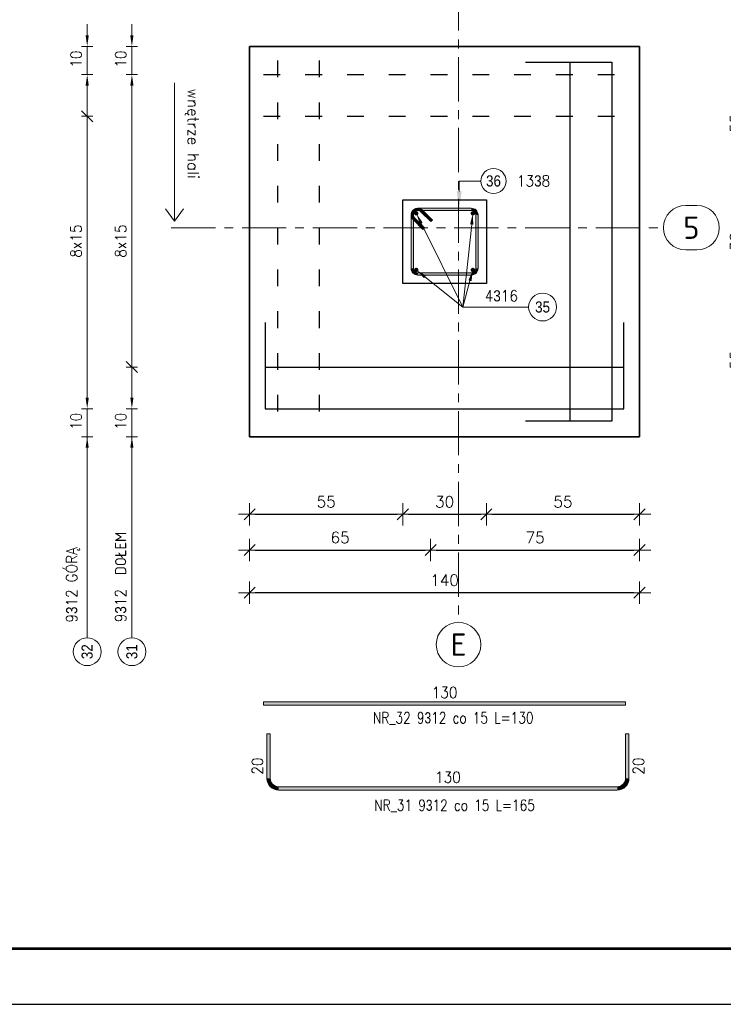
# Model space of a CAD drawing. Extents: x 291018 to 304753, y -113989 to -104075.
# Tile 5 of 12: x 297130 to 299656, y -113989 to -110455. Entities that reach past the tile are written whole.
import ezdxf
from ezdxf.enums import TextEntityAlignment as Align

# ---------------------------------------------------------------- set-up
doc = ezdxf.new("R2010")
doc.units = 0
doc.header["$LTSCALE"] = 5
doc.header["$MEASUREMENT"] = 0
doc.linetypes.add('ACAD_ISO03W100', pattern=[30, 12, -18])
doc.linetypes.add('CENTER', pattern=[50.800000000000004, 31.75, -6.35, 6.35, -6.35])
doc.layers.add('_FORMATKA', color=8, linetype='Continuous', lineweight=15, plot=False)
for name, color, linetype, lineweight in [('_RAMKA', 7, 'Continuous', 35), ('AutoCAD_Structural_Detailing_deskowanie', 2, 'Continuous', 30), ('AutoCAD_Structural_Detailing_kształt pręta', 7, 'Continuous', 13), ('AutoCAD_Structural_Detailing_opis kształtu pręta', 7, 'Continuous', 13), ('AutoCAD_Structural_Detailing_opis rozkładu', 7, 'Continuous', 13), ('AutoCAD_Structural_Detailing_pręt wyrzucony', 7, 'Continuous', 13), ('AutoCAD_Structural_Detailing_pręty punktowe', 7, 'Continuous', 40), ('AutoCAD_Structural_Detailing_rozkład powierzchniowy - pręty - dół', 7, 'Continuous', 30), ('AutoCAD_Structural_Detailing_rozkład powierzchniowy - pręty - góra', 7, 'Continuous', 30), ('AutoCAD_Structural_Detailing_symbole graficzne', 7, 'Continuous', 13), ('PS HATCH', 252, 'Continuous', 9), ('PS_DIM', 4, 'Continuous', 13)]:
    doc.layers.add(name, color=color, linetype=linetype, lineweight=lineweight)
doc.layers.add('AutoCAD_Structural_Detailing_kontur płyty', color=163, linetype='Continuous', plot=False)
doc.styles.add('marta', font='simplex.shx', dxfattribs={"width": 0.8})
doc.styles.add('marta_B', font='isocpeur.ttf')
doc.styles.add('r-gil', font='GIL_____.TTF', dxfattribs={"width": 0.9})
doc.styles.add('r-simplex', font='simplex.shx', dxfattribs={"width": 0.9})
doc.styles.add('styl2M', font='simplex.shx')
doc.styles.add('style1', font='simplex.shx')
doc.dimstyles.new('RBCT DIM 20_M', dxfattribs={"dimtxt": 40, "dimasz": 20, "dimexe": 20, "dimexo": 150, "dimgap": 25, "dimtad": 1, "dimdec": 1, "dimlfac": 0.1, "dimzin": 9, "dimdsep": 46, "dimtxsty": 'styl2M', "dimblk": 'dimznak', "dimcen": 40, "dimse1": 1, "dimse2": 1, "dimclrd": 8, "dimclre": 8, "dimclrt": 4, "dimadec": 0, "dimazin": 0, "dimtfac": 1, "dimtdec": 1, "dimtix": 1, "dimtmove": 2, "dimatfit": 3, "dimldrblk": 'dimznak', "dimfxl": 5, "dimfxlon": 1, "dimarcsym": 0})

# ---------------------------------------------------------------- blocks, each defined once
blk = doc.blocks.new('dimznak')
at = {"color": 0}
for points in [[(0, 2), (0, -2)], [(-2, 0), (2, 0)]]:
    blk.add_lwpolyline(points, dxfattribs=at)
at = {"color": 3}
blk.add_lwpolyline([(1, 1), (-1, -1)], dxfattribs=at)
blk = doc.blocks.new('*D44')
at = {"layer": 'Defpoints', "color": 0, "transparency": 16777216}
for p in [(298505.7694585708, -111401.4686625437), (298805.7694585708, -111401.4686625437), (298805.7694585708, -112230.1748121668)]:
    blk.add_point(p, dxfattribs=at)
at = {"layer": 'PS_DIM', "color": 8, "lineweight": -2, "transparency": 16777216}
blk.add_line((298525.7694585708, -112230.1748121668), (298785.7694585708, -112230.1748121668), dxfattribs=at)
at = {"layer": 'PS_DIM', "color": 8, "lineweight": -2, "transparency": 16777216, "xscale": 20, "yscale": 20, "zscale": 20, "rotation": 180}
blk.add_blockref('dimznak', (298505.7694585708, -112230.1748121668), dxfattribs=at)
at = {"layer": 'PS_DIM', "color": 8, "lineweight": -2, "transparency": 16777216, "xscale": 20, "yscale": 20, "zscale": 20}
blk.add_blockref('dimznak', (298805.7694585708, -112230.1748121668), dxfattribs=at)
at = {"layer": 'PS_DIM', "color": 4, "transparency": 16777216, "insert": (298655.7694585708, -112185.1748121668), "char_height": 40, "attachment_point": 5, "style": 'styl2M', "bg_fill": 3, "box_fill_scale": 1.25, "bg_fill_color": 256, "bg_fill_true_color": 13158600, "bg_fill_transparency": 0}
blk.add_mtext('30', dxfattribs=at)
blk = doc.blocks.new('*D45')
at = {"layer": 'Defpoints', "color": 0, "transparency": 16777216}
for p in [(297955.7694585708, -112170.098905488), (298605.7694585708, -112170.098905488), (298605.7694585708, -112358.4674541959)]:
    blk.add_point(p, dxfattribs=at)
at = {"layer": 'PS_DIM', "color": 8, "lineweight": -2, "transparency": 16777216}
blk.add_line((297975.7694585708, -112358.4674541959), (298585.7694585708, -112358.4674541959), dxfattribs=at)
at = {"layer": 'PS_DIM', "color": 8, "lineweight": -2, "transparency": 16777216, "xscale": 20, "yscale": 20, "zscale": 20, "rotation": 180}
blk.add_blockref('dimznak', (297955.7694585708, -112358.4674541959), dxfattribs=at)
at = {"layer": 'PS_DIM', "color": 8, "lineweight": -2, "transparency": 16777216, "xscale": 20, "yscale": 20, "zscale": 20}
blk.add_blockref('dimznak', (298605.7694585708, -112358.4674541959), dxfattribs=at)
at = {"layer": 'PS_DIM', "color": 4, "transparency": 16777216, "insert": (298280.7694585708, -112313.4674541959), "char_height": 40, "attachment_point": 5, "style": 'styl2M', "bg_fill": 3, "box_fill_scale": 1.25, "bg_fill_color": 256, "bg_fill_true_color": 13158600, "bg_fill_transparency": 0}
blk.add_mtext('65', dxfattribs=at)
blk = doc.blocks.new('*D46')
at = {"layer": 'Defpoints', "color": 0, "transparency": 16777216}
for p in [(298605.7694585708, -112170.098905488), (299355.7694585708, -112170.098905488), (299355.7694585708, -112358.4674541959)]:
    blk.add_point(p, dxfattribs=at)
at = {"layer": 'PS_DIM', "color": 8, "lineweight": -2, "transparency": 16777216}
blk.add_line((298625.7694585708, -112358.4674541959), (299335.7694585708, -112358.4674541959), dxfattribs=at)
at = {"layer": 'PS_DIM', "color": 8, "lineweight": -2, "transparency": 16777216, "xscale": 20, "yscale": 20, "zscale": 20, "rotation": 180}
blk.add_blockref('dimznak', (298605.7694585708, -112358.4674541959), dxfattribs=at)
at = {"layer": 'PS_DIM', "color": 8, "lineweight": -2, "transparency": 16777216, "xscale": 20, "yscale": 20, "zscale": 20}
blk.add_blockref('dimznak', (299355.7694585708, -112358.4674541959), dxfattribs=at)
at = {"layer": 'PS_DIM', "color": 4, "transparency": 16777216, "insert": (298980.7694585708, -112313.4674541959), "char_height": 40, "attachment_point": 5, "style": 'styl2M', "bg_fill": 3, "box_fill_scale": 1.25, "bg_fill_color": 256, "bg_fill_true_color": 13158600, "bg_fill_transparency": 0}
blk.add_mtext('75', dxfattribs=at)
blk = doc.blocks.new('*D47')
at = {"layer": 'Defpoints', "color": 0, "transparency": 16777216}
for p in [(297955.7694585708, -112170.098905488), (299355.7694585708, -112170.098905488), (297955.7694585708, -112511.4962879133)]:
    blk.add_point(p, dxfattribs=at)
at = {"layer": 'PS_DIM', "color": 8, "lineweight": -2, "transparency": 16777216}
blk.add_line((299335.7694585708, -112511.4962879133), (297975.7694585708, -112511.4962879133), dxfattribs=at)
at = {"layer": 'PS_DIM', "color": 8, "lineweight": -2, "transparency": 16777216, "xscale": 20, "yscale": 20, "zscale": 20, "rotation": 180}
blk.add_blockref('dimznak', (297955.7694585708, -112511.4962879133), dxfattribs=at)
at = {"layer": 'PS_DIM', "color": 8, "lineweight": -2, "transparency": 16777216, "xscale": 20, "yscale": 20, "zscale": 20}
blk.add_blockref('dimznak', (299355.7694585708, -112511.4962879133), dxfattribs=at)
at = {"layer": 'PS_DIM', "color": 4, "transparency": 16777216, "insert": (298655.7694585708, -112466.4962879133), "char_height": 40, "attachment_point": 5, "style": 'styl2M', "bg_fill": 3, "box_fill_scale": 1.25, "bg_fill_color": 256, "bg_fill_true_color": 13158600, "bg_fill_transparency": 0}
blk.add_mtext('140', dxfattribs=at)
blk = doc.blocks.new('*D51')
at = {"layer": 'Defpoints', "color": 0, "transparency": 16777216}
for p in [(298505.7694585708, -111401.4686625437), (297955.7694585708, -111951.4686625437), (298505.7694585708, -112230.1748121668)]:
    blk.add_point(p, dxfattribs=at)
at = {"layer": 'PS HATCH', "color": 8, "lineweight": -2, "transparency": 16777216}
blk.add_line((297975.7694585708, -112230.1748121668), (298485.7694585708, -112230.1748121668), dxfattribs=at)
at = {"layer": 'PS HATCH', "color": 8, "lineweight": -2, "transparency": 16777216, "xscale": 20, "yscale": 20, "zscale": 20, "rotation": 180}
blk.add_blockref('dimznak', (297955.7694585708, -112230.1748121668), dxfattribs=at)
at = {"layer": 'PS HATCH', "color": 8, "lineweight": -2, "transparency": 16777216, "xscale": 20, "yscale": 20, "zscale": 20}
blk.add_blockref('dimznak', (298505.7694585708, -112230.1748121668), dxfattribs=at)
at = {"layer": 'PS HATCH', "color": 4, "transparency": 16777216, "insert": (298230.7694585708, -112185.1748121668), "char_height": 40, "attachment_point": 5, "style": 'styl2M'}
blk.add_mtext('55', dxfattribs=at)
blk = doc.blocks.new('*D52')
at = {"layer": 'Defpoints', "color": 0, "transparency": 16777216}
for p in [(298805.7694585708, -111401.4686625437), (299355.7694585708, -111951.4686625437), (299355.7694585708, -112230.1748121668)]:
    blk.add_point(p, dxfattribs=at)
at = {"layer": 'PS HATCH', "color": 8, "lineweight": -2, "transparency": 16777216}
blk.add_line((298825.7694585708, -112230.1748121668), (299335.7694585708, -112230.1748121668), dxfattribs=at)
at = {"layer": 'PS HATCH', "color": 8, "lineweight": -2, "transparency": 16777216, "xscale": 20, "yscale": 20, "zscale": 20, "rotation": 180}
blk.add_blockref('dimznak', (298805.7694585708, -112230.1748121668), dxfattribs=at)
at = {"layer": 'PS HATCH', "color": 8, "lineweight": -2, "transparency": 16777216, "xscale": 20, "yscale": 20, "zscale": 20}
blk.add_blockref('dimznak', (299355.7694585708, -112230.1748121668), dxfattribs=at)
at = {"layer": 'PS HATCH', "color": 4, "transparency": 16777216, "insert": (299080.7694585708, -112185.1748121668), "char_height": 40, "attachment_point": 5, "style": 'styl2M'}
blk.add_mtext('55', dxfattribs=at)
blk = doc.blocks.new('*D53')
at = {"layer": 'Defpoints', "color": 0, "transparency": 16777216}
for p in [(298805.7694585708, -111401.4686625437), (299745.6102978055, -111401.4686625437), (299355.7694585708, -111951.4686625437)]:
    blk.add_point(p, dxfattribs=at)
at = {"layer": 'PS HATCH', "color": 8, "lineweight": -2, "transparency": 16777216}
blk.add_line((299745.6102978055, -111931.4686625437), (299745.6102978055, -111421.4686625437), dxfattribs=at)
at = {"layer": 'PS HATCH', "color": 8, "lineweight": -2, "transparency": 16777216, "xscale": 20, "yscale": 20, "zscale": 20}
for p, rotation in [((299745.6102978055, -111401.4686625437), 90), ((299745.6102978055, -111951.4686625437), 270)]:
    blk.add_blockref('dimznak', p, dxfattribs=dict(at, rotation=rotation))
at = {"layer": 'PS HATCH', "color": 4, "transparency": 16777216, "insert": (299700.6102978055, -111676.4686625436), "char_height": 40, "attachment_point": 5, "rotation": 90, "style": 'styl2M'}
blk.add_mtext('55', dxfattribs=at)
blk = doc.blocks.new('*D54')
at = {"layer": 'Defpoints', "color": 0, "transparency": 16777216}
for p in [(298805.7694585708, -111101.4686625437), (299745.6102978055, -111101.4686625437), (298805.7694585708, -111401.4686625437)]:
    blk.add_point(p, dxfattribs=at)
at = {"layer": 'PS HATCH', "color": 8, "lineweight": -2, "transparency": 16777216}
blk.add_line((299745.6102978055, -111381.4686625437), (299745.6102978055, -111121.4686625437), dxfattribs=at)
at = {"layer": 'PS HATCH', "color": 8, "lineweight": -2, "transparency": 16777216, "xscale": 20, "yscale": 20, "zscale": 20}
for p, rotation in [((299745.6102978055, -111101.4686625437), 90), ((299745.6102978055, -111401.4686625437), 270)]:
    blk.add_blockref('dimznak', p, dxfattribs=dict(at, rotation=rotation))
at = {"layer": 'PS HATCH', "color": 4, "transparency": 16777216, "insert": (299700.6102978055, -111251.4686625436), "char_height": 40, "attachment_point": 5, "rotation": 90, "style": 'styl2M'}
blk.add_mtext('30', dxfattribs=at)
blk = doc.blocks.new('*D55')
at = {"layer": 'Defpoints', "color": 0, "transparency": 16777216}
for p in [(299355.7694585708, -110551.4686625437), (299745.6102978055, -110551.4686625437), (298805.7694585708, -111101.4686625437)]:
    blk.add_point(p, dxfattribs=at)
at = {"layer": 'PS HATCH', "color": 8, "lineweight": -2, "transparency": 16777216}
blk.add_line((299745.6102978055, -111081.4686625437), (299745.6102978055, -110571.4686625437), dxfattribs=at)
at = {"layer": 'PS HATCH', "color": 8, "lineweight": -2, "transparency": 16777216, "xscale": 20, "yscale": 20, "zscale": 20}
for p, rotation in [((299745.6102978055, -110551.4686625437), 90), ((299745.6102978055, -111101.4686625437), 270)]:
    blk.add_blockref('dimznak', p, dxfattribs=dict(at, rotation=rotation))
at = {"layer": 'PS HATCH', "color": 4, "transparency": 16777216, "insert": (299700.6102978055, -110826.4686625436), "char_height": 40, "attachment_point": 5, "rotation": 90, "style": 'styl2M'}
blk.add_mtext('55', dxfattribs=at)
blk = doc.blocks.new('*D56')
at = {"layer": 'Defpoints', "color": 0, "transparency": 16777216}
for p in [(299355.7694585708, -111201.4686625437), (299870.0624620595, -111201.4686625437), (299355.7694585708, -111951.4686625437)]:
    blk.add_point(p, dxfattribs=at)
at = {"layer": 'PS HATCH', "color": 8, "lineweight": -2, "transparency": 16777216}
blk.add_line((299870.0624620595, -111931.4686625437), (299870.0624620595, -111221.4686625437), dxfattribs=at)
at = {"layer": 'PS HATCH', "color": 8, "lineweight": -2, "transparency": 16777216, "xscale": 20, "yscale": 20, "zscale": 20}
for p, rotation in [((299870.0624620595, -111201.4686625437), 90), ((299870.0624620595, -111951.4686625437), 270)]:
    blk.add_blockref('dimznak', p, dxfattribs=dict(at, rotation=rotation))
at = {"layer": 'PS HATCH', "color": 4, "transparency": 16777216, "insert": (299825.0624620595, -111576.4686625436), "char_height": 40, "attachment_point": 5, "rotation": 90, "style": 'styl2M'}
blk.add_mtext('75', dxfattribs=at)
blk = doc.blocks.new('*D57')
at = {"layer": 'Defpoints', "color": 0, "transparency": 16777216}
for p in [(299355.7694585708, -110551.4686625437), (299870.0624620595, -110551.4686625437), (299355.7694585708, -111201.4686625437)]:
    blk.add_point(p, dxfattribs=at)
at = {"layer": 'PS HATCH', "color": 8, "lineweight": -2, "transparency": 16777216}
blk.add_line((299870.0624620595, -111181.4686625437), (299870.0624620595, -110571.4686625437), dxfattribs=at)
at = {"layer": 'PS HATCH', "color": 8, "lineweight": -2, "transparency": 16777216, "xscale": 20, "yscale": 20, "zscale": 20}
for p, rotation in [((299870.0624620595, -110551.4686625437), 90), ((299870.0624620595, -111201.4686625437), 270)]:
    blk.add_blockref('dimznak', p, dxfattribs=dict(at, rotation=rotation))
at = {"layer": 'PS HATCH', "color": 4, "transparency": 16777216, "insert": (299825.0624620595, -110876.4686625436), "char_height": 40, "attachment_point": 5, "rotation": 90, "style": 'styl2M'}
blk.add_mtext('65', dxfattribs=at)
blk = doc.blocks.new('*D58')
at = {"layer": 'Defpoints', "color": 0, "transparency": 16777216}
for p in [(299355.7694585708, -110551.4686625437), (300000.5855519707, -110551.4686625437), (299355.7694585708, -111951.4686625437)]:
    blk.add_point(p, dxfattribs=at)
at = {"layer": 'PS HATCH', "color": 8, "lineweight": -2, "transparency": 16777216}
blk.add_line((300000.5855519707, -111931.4686625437), (300000.5855519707, -110571.4686625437), dxfattribs=at)
at = {"layer": 'PS HATCH', "color": 8, "lineweight": -2, "transparency": 16777216, "xscale": 20, "yscale": 20, "zscale": 20}
for p, rotation in [((300000.5855519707, -110551.4686625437), 90), ((300000.5855519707, -111951.4686625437), 270)]:
    blk.add_blockref('dimznak', p, dxfattribs=dict(at, rotation=rotation))
at = {"layer": 'PS HATCH', "color": 4, "transparency": 16777216, "insert": (299955.5855519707, -111251.4686625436), "char_height": 40, "attachment_point": 5, "rotation": 90, "style": 'styl2M'}
blk.add_mtext('140', dxfattribs=at)
blk = doc.blocks.new('gvtgf')
at = {"layer": 'AutoCAD_Structural_Detailing_symbole graficzne', "color": 2}
for points in [[(280451.4197328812, -115495.3225207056), (280947.6598051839, -115495.3225207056), (280903.6299868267, -115462.7650511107)], [(280451.4197328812, -115495.3225207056), (280947.6598051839, -115495.3225207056), (280903.6299868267, -115527.8799903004)]]:
    blk.add_lwpolyline(points, dxfattribs=at)
blk = doc.blocks.new('*U19')
at = {"layer": '_FORMATKA', "lineweight": -3}
blk.add_lwpolyline([(-650, 0), (0, 0), (0, 420.0000000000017), (-650, 420.0000000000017)], close=True, dxfattribs=at)
at = {"layer": '_RAMKA', "lineweight": -3, "const_width": 0.5}
blk.add_lwpolyline([(-620, 9.999999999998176), (-10, 10), (-10, 410.0000000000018), (-620, 410.0000000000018)], close=True, dxfattribs=at)

msp = doc.modelspace()

# ---------------------------------------------------------------- hatches: boundary and pattern name
at = {"layer": 'AutoCAD_Structural_Detailing_kształt pręta'}
h = msp.add_hatch(color=161, dxfattribs=at)
edge = h.paths.add_edge_path(flags=0)
edge.add_line((298559.7694585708, -111131.4686625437), (298559.7694585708, -111139.4686625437))
edge.add_arc((298559.7694585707, -111155.4686625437), 15.9999999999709, 89.99999999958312, 225.0000000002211)
edge.add_line((298548.4557500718, -111166.7823710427), (298542.7988958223, -111172.4392252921))
edge.add_arc((298559.7694585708, -111155.4686625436), 23.99999999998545, 450, 584.9999999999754, ccw=False)
h = msp.add_hatch(color=161, dxfattribs=at)
edge = h.paths.add_edge_path(flags=0)
edge.add_line((298576.7400213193, -111138.4980997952), (298571.0831670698, -111144.1549540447))
edge.add_arc((298559.7694585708, -111155.4686625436), 15.99999999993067, 44.99999999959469, 180.000000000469)
edge.add_line((298543.7694585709, -111155.4686625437), (298535.7694585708, -111155.4686625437))
edge.add_arc((298559.7694585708, -111155.4686625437), 24.00000000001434, 404.99999999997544, 540.0000000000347, ccw=False)
for points in [[(298559.7694585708, -111139.4686625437), (298559.7694585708, -111131.4686625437), (298751.7694585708, -111131.4686625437), (298751.7694585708, -111139.4686625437)], [(298571.0831670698, -111144.1549540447), (298576.7400213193, -111138.4980997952), (298612.0953603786, -111173.8534388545), (298606.4385061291, -111179.510293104)], [(298543.7694585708, -111347.4686625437), (298535.7694585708, -111347.4686625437), (298535.7694585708, -111155.4686625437), (298543.7694585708, -111155.4686625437)], [(298583.8110891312, -111202.137710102), (298578.1542348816, -111207.7945643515), (298542.7988958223, -111172.4392252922), (298548.4557500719, -111166.7823710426)], [(298767.7694585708, -111155.4686625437), (298775.7694585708, -111155.4686625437), (298775.7694585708, -111347.4686625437), (298767.7694585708, -111347.4686625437)], [(298751.7694585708, -111363.4686625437), (298751.7694585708, -111371.4686625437), (298559.7694585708, -111371.4686625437), (298559.7694585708, -111363.4686625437)]]:
    msp.add_hatch(color=161, dxfattribs=at).paths.add_polyline_path(points, flags=0)
h = msp.add_hatch(color=161, dxfattribs=at)
edge = h.paths.add_edge_path(flags=0)
edge.add_line((298775.7694585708, -111155.4686625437), (298767.7694585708, -111155.4686625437))
edge.add_arc((298751.7694585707, -111155.4686625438), 16.00000000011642, 3.126612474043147e-10, 89.99999999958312)
edge.add_line((298751.7694585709, -111139.4686625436), (298751.7694585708, -111131.4686625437))
edge.add_arc((298751.7694585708, -111155.4686625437), 24, 359.99999999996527, 450, ccw=False)
h = msp.add_hatch(color=161, dxfattribs=at)
edge = h.paths.add_edge_path(flags=0)
edge.add_line((298535.7694585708, -111347.4686625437), (298543.7694585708, -111347.4686625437))
edge.add_arc((298559.7694585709, -111347.4686625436), 16.00000000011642, -179.9999999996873, -90.00000000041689)
edge.add_line((298559.7694585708, -111363.4686625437), (298559.7694585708, -111371.4686625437))
edge.add_arc((298559.7694585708, -111347.4686625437), 24, 539.9999999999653, 630, ccw=False)
h = msp.add_hatch(color=161, dxfattribs=at)
edge = h.paths.add_edge_path(flags=0)
edge.add_line((298751.7694585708, -111371.4686625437), (298751.7694585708, -111363.4686625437))
edge.add_arc((298751.7694585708, -111347.4686625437), 15.99999999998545, -89.99999999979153, 2.544443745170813e-14)
edge.add_line((298767.7694585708, -111347.4686625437), (298775.7694585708, -111347.4686625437))
edge.add_arc((298751.7694585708, -111347.4686625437), 24, 270, 360.0000000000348, ccw=False)
at = {"layer": 'AutoCAD_Structural_Detailing_opis kształtu pręta'}
msp.add_hatch(color=8, dxfattribs=at).paths.add_polyline_path([(298708.396045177, -111131.4686625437), (298716.9488377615, -111071.4686625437), (298699.8432525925, -111071.4686625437)], flags=0)
at = {"layer": 'AutoCAD_Structural_Detailing_opis rozkładu'}
for points in [[(297372.698897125, -110551.4686625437), (297378.400758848, -110511.4686625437), (297366.997035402, -110511.4686625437)], [(297533.1554595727, -110551.4686625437), (297538.8573212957, -110511.4686625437), (297527.4535978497, -110511.4686625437)], [(297372.698897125, -110651.4686625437), (297366.997035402, -110691.4686625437), (297378.400758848, -110691.4686625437)], [(297533.1554595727, -110651.4686625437), (297527.4535978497, -110691.4686625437), (297538.8573212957, -110691.4686625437)], [(298554.1126043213, -111149.8118082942), (298566.8110350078, -111188.1688296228), (298577.0228063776, -111183.0929421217)], [(298757.4263128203, -111149.8118082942), (298747.4932359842, -111188.9761442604), (298758.8319900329, -111190.1916955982)], [(298554.1126043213, -111353.1255167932), (298581.8546655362, -111382.5004936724), (298588.9575309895, -111373.5789349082)], [(297372.698897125, -111851.4686625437), (297378.400758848, -111811.4686625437), (297366.997035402, -111811.4686625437)], [(297533.1554595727, -111851.4686625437), (297538.8573212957, -111811.4686625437), (297527.4535978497, -111811.4686625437)], [(297372.698897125, -111951.4686625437), (297366.997035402, -111991.4686625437), (297378.400758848, -111991.4686625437)], [(297533.1554595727, -111951.4686625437), (297527.4535978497, -111991.4686625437), (297538.8573212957, -111991.4686625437)]]:
    msp.add_hatch(color=8, dxfattribs=at).paths.add_polyline_path(points, flags=0)
at = {"layer": 'AutoCAD_Structural_Detailing_pręt wyrzucony'}
for points in [[(298005.7694585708, -112915.6944930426), (298005.7694585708, -112903.6944930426), (299305.7694585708, -112903.6944930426), (299305.7694585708, -112915.6944930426)], [(298017.7694585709, -113017.8385572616), (298029.7694585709, -113017.8385572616), (298029.7694585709, -113177.8385572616), (298017.7694585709, -113177.8385572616)], [(299317.7694585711, -113177.8385572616), (299305.7694585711, -113177.8385572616), (299305.7694585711, -113017.8385572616), (299317.7694585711, -113017.8385572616)], [(298059.769458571, -113219.8385572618), (298059.769458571, -113207.8385572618), (299275.769458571, -113207.8385572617), (299275.769458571, -113219.8385572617)]]:
    msp.add_hatch(color=6, dxfattribs=at).paths.add_polyline_path(points, flags=0)
h = msp.add_hatch(color=6, dxfattribs=at)
edge = h.paths.add_edge_path(flags=0)
edge.add_line((298017.7694585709, -113177.8385572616), (298029.7694585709, -113177.8385572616))
edge.add_arc((298059.769458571, -113177.8385572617), 30.00000000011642, 179.9999999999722, 270)
edge.add_line((298059.769458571, -113207.8385572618), (298059.769458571, -113219.8385572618))
edge.add_arc((298059.769458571, -113177.8385572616), 42.00000000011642, 540, 630, ccw=False)
h = msp.add_hatch(color=6, dxfattribs=at)
edge = h.paths.add_edge_path(flags=0)
edge.add_line((299275.769458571, -113219.8385572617), (299275.769458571, -113207.8385572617))
edge.add_arc((299275.769458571, -113177.8385572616), 30.0000000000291, -89.99999999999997, 5.560881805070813e-11)
edge.add_line((299305.7694585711, -113177.8385572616), (299317.7694585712, -113177.8385572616))
edge.add_arc((299275.7694585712, -113177.8385572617), 41.9999999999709, 269.99999999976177, 360.0000000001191, ccw=False)
at = {"layer": 'AutoCAD_Structural_Detailing_pręty punktowe'}
h = msp.add_hatch(color=1, dxfattribs=at)
edge = h.paths.add_edge_path(flags=0)
edge.add_arc((298554.1126043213, -111149.8118082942), 8, 0, 360)
h = msp.add_hatch(color=1, dxfattribs=at)
edge = h.paths.add_edge_path(flags=0)
edge.add_arc((298757.4263128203, -111149.8118082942), 8, 0, 360)
h = msp.add_hatch(color=1, dxfattribs=at)
edge = h.paths.add_edge_path(flags=0)
edge.add_arc((298554.1126043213, -111353.1255167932), 8, 0, 360)
h = msp.add_hatch(color=1, dxfattribs=at)
edge = h.paths.add_edge_path(flags=0)
edge.add_arc((298757.4263128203, -111353.1255167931), 8, 0, 360)

# ---------------------------------------------------------------- linework, layer by layer
at = {"layer": 'AutoCAD_Structural_Detailing_deskowanie'}
for points in [[(299355.7694585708, -111951.4686625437), (299355.7694585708, -110551.4686625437), (297955.7694585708, -110551.4686625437), (297955.7694585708, -111951.4686625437)], [(298805.7694585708, -111101.4686625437), (298805.7694585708, -111401.4686625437), (298505.7694585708, -111401.4686625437), (298505.7694585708, -111101.4686625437)]]:
    msp.add_lwpolyline(points, close=True, dxfattribs=at)
at = {"layer": 'AutoCAD_Structural_Detailing_kontur płyty', "color": 0}
for p, q in [((297955.7694585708, -110551.4686625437), (299355.7694585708, -110551.4686625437)), ((297955.7694585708, -111951.4686625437), (297955.7694585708, -110551.4686625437)), ((297955.7694585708, -110551.4686625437), (299355.7694585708, -110551.4686625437)), ((297955.7694585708, -111951.4686625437), (297955.7694585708, -110551.4686625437)), ((299355.7694585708, -110551.4686625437), (299355.7694585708, -111951.4686625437)), ((299355.7694585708, -110551.4686625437), (299355.7694585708, -111951.4686625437))]:
    msp.add_line(p, q, dxfattribs=at)
at = {"layer": 'AutoCAD_Structural_Detailing_kształt pręta', "color": 161}
for p, q in [((298559.7694585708, -111131.4686625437), (298751.7694585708, -111131.4686625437)), ((298559.7694585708, -111139.4686625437), (298751.7694585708, -111139.4686625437)), ((298576.7400213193, -111138.4980997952), (298612.0953603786, -111173.8534388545)), ((298535.7694585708, -111347.4686625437), (298535.7694585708, -111155.4686625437)), ((298578.1542348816, -111207.7945643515), (298542.7988958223, -111172.4392252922)), ((298543.7694585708, -111347.4686625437), (298543.7694585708, -111155.4686625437)), ((298583.8110891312, -111202.137710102), (298548.4557500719, -111166.7823710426)), ((298571.0831670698, -111144.1549540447), (298606.4385061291, -111179.510293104)), ((298612.0953603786, -111173.8534388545), (298606.4385061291, -111179.510293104)), ((298767.7694585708, -111155.4686625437), (298767.7694585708, -111347.4686625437)), ((298775.7694585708, -111155.4686625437), (298775.7694585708, -111347.4686625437)), ((298578.1542348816, -111207.7945643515), (298583.8110891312, -111202.137710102)), ((298751.7694585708, -111363.4686625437), (298559.7694585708, -111363.4686625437)), ((298751.7694585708, -111371.4686625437), (298559.7694585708, -111371.4686625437))]:
    msp.add_line(p, q, dxfattribs=at)
for centre, radius, start, end in [((298559.7694585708, -111155.4686625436), 23.99999999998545, 89.99999999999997, 224.9999999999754), ((298559.7694585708, -111155.4686625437), 24.00000000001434, 44.99999999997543, 180.0000000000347), ((298559.7694585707, -111155.4686625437), 15.9999999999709, 89.99999999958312, 225.0000000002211), ((298559.7694585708, -111155.4686625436), 15.99999999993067, 44.99999999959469, 180.000000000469), ((298751.7694585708, -111155.4686625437), 24, 359.9999999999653, 90), ((298751.7694585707, -111155.4686625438), 16.00000000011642, 3.126612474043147e-10, 89.99999999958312), ((298559.7694585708, -111347.4686625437), 24, 179.9999999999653, 270), ((298559.7694585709, -111347.4686625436), 16.00000000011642, 180.0000000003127, 269.9999999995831), ((298751.7694585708, -111347.4686625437), 15.99999999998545, 270.0000000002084, 2.544443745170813e-14), ((298751.7694585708, -111347.4686625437), 24, 270, 3.476982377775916e-11)]:
    msp.add_arc(centre, radius, start, end, dxfattribs=at)
at = {"layer": 'AutoCAD_Structural_Detailing_opis kształtu pręta', "color": 8}
for q in [(298708.396045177, -111071.4686625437), (298786.3758131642, -111033.8656095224)]:
    msp.add_line((298708.396045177, -111033.8656093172), q, dxfattribs=at)
at = {"layer": 'AutoCAD_Structural_Detailing_opis kształtu pręta', "color": 8, "lineweight": 18}
msp.add_circle((298831.3758131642, -111033.8656096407), 45, dxfattribs=at)
at = {"layer": 'AutoCAD_Structural_Detailing_opis rozkładu', "color": 8}
for p, q in [((297372.698897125, -110471.4686625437), (297372.698897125, -110511.4686625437)), ((297533.1554595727, -110471.4686625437), (297533.1554595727, -110511.4686625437)), ((297392.698897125, -110551.4686625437), (297352.698897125, -110551.4686625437)), ((297372.698897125, -110651.4686625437), (297372.698897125, -110551.4686625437)), ((297553.1554595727, -110551.4686625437), (297513.1554595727, -110551.4686625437)), ((297533.1554595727, -110651.4686625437), (297533.1554595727, -110551.4686625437)), ((297352.698897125, -110651.4686625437), (297392.698897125, -110651.4686625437)), ((297513.1554595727, -110651.4686625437), (297553.1554595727, -110651.4686625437)), ((297372.698897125, -110801.4686625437), (297372.698897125, -110691.4686625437)), ((297533.1554595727, -110801.4686625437), (297533.1554595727, -110691.4686625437)), ((297352.698897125, -110801.4686625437), (297392.698897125, -110801.4686625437)), ((297372.698897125, -110951.4686625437), (297372.698897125, -110801.4686625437)), ((297533.1554595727, -110951.4686625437), (297533.1554595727, -110801.4686625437)), ((297372.698897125, -111101.4686625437), (297372.698897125, -110951.4686625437)), ((297533.1554595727, -111101.4686625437), (297533.1554595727, -110951.4686625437)), ((297372.698897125, -111251.4686625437), (297372.698897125, -111101.4686625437)), ((297533.1554595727, -111251.4686625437), (297533.1554595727, -111101.4686625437)), ((297372.698897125, -111326.4686625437), (297372.698897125, -111251.4686625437)), ((297533.1554595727, -111326.4686625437), (297533.1554595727, -111251.4686625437)), ((297372.698897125, -111326.4686625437), (297372.698897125, -111401.4686625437)), ((297533.1554595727, -111326.4686625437), (297533.1554595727, -111401.4686625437)), ((297372.698897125, -111401.4686625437), (297372.698897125, -111551.4686625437)), ((297533.1554595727, -111401.4686625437), (297533.1554595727, -111551.4686625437)), ((297372.698897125, -111551.4686625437), (297372.698897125, -111701.4686625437)), ((297533.1554595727, -111551.4686625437), (297533.1554595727, -111701.4686625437)), ((297372.698897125, -111701.4686625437), (297372.698897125, -111811.4686625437)), ((297513.1554595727, -111701.4686625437), (297553.1554595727, -111701.4686625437)), ((297533.1554595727, -111701.4686625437), (297533.1554595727, -111811.4686625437)), ((297352.698897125, -111851.4686625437), (297392.698897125, -111851.4686625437)), ((297372.698897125, -111851.4686625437), (297372.698897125, -111951.4686625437)), ((297513.1554595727, -111851.4686625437), (297553.1554595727, -111851.4686625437)), ((297533.1554595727, -111851.4686625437), (297533.1554595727, -111951.4686625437)), ((297392.698897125, -111951.4686625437), (297352.698897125, -111951.4686625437)), ((297372.698897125, -112673.2169812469), (297372.698897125, -111951.4686625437)), ((297553.1554595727, -111951.4686625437), (297513.1554595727, -111951.4686625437)), ((297533.1554595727, -112673.2169812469), (297533.1554595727, -111951.4686625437)), ((297372.698897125, -112031.4686625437), (297372.698897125, -111991.4686625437)), ((297533.1554595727, -112031.4686625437), (297533.1554595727, -111991.4686625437))]:
    msp.add_line(p, q, dxfattribs=at)
at = {"layer": 'AutoCAD_Structural_Detailing_opis rozkładu', "color": 8, "lineweight": -2}
for p, q in [((297392.698897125, -110821.4686625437), (297352.698897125, -110781.4686625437)), ((297513.1554595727, -111681.4686625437), (297553.1554595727, -111721.4686625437))]:
    msp.add_line(p, q, dxfattribs=at)
at = {"layer": 'AutoCAD_Structural_Detailing_opis rozkładu', "color": 8, "lineweight": 18}
for centre in [(299007.5837511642, -111486.2759275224), (297372.698897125, -112723.2169812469), (297533.1554595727, -112723.2169812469)]:
    msp.add_circle(centre, 50, dxfattribs=at)
at = {"layer": 'AutoCAD_Structural_Detailing_pręt wyrzucony', "color": 6}
for p, q in [((298005.7694585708, -112903.6944930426), (299305.7694585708, -112903.6944930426)), ((298005.7694585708, -112903.6944930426), (298005.7694585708, -112915.6944930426)), ((299305.7694585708, -112903.6944930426), (299305.7694585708, -112915.6944930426)), ((298005.7694585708, -112915.6944930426), (299305.7694585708, -112915.6944930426)), ((298017.7694585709, -113017.8385572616), (298017.7694585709, -113177.8385572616)), ((298029.7694585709, -113017.8385572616), (298017.7694585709, -113017.8385572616)), ((298029.7694585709, -113017.8385572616), (298029.7694585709, -113177.8385572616)), ((299305.7694585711, -113177.8385572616), (299305.7694585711, -113017.8385572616)), ((299305.7694585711, -113017.8385572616), (299317.7694585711, -113017.8385572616)), ((299317.7694585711, -113177.8385572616), (299317.7694585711, -113017.8385572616)), ((298059.769458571, -113207.8385572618), (299275.769458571, -113207.8385572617)), ((298059.769458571, -113219.8385572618), (299275.769458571, -113219.8385572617))]:
    msp.add_line(p, q, dxfattribs=at)
for centre, radius, start, end in [((298059.769458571, -113177.8385572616), 42.00000000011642, 180, 270), ((298059.769458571, -113177.8385572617), 30.00000000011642, 179.9999999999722, 270), ((299275.769458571, -113177.8385572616), 30.0000000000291, 270, 5.560881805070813e-11), ((299275.7694585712, -113177.8385572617), 41.9999999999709, 269.9999999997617, 1.190799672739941e-10)]:
    msp.add_arc(centre, radius, start, end, dxfattribs=at)
at = {"layer": 'AutoCAD_Structural_Detailing_rozkład powierzchniowy - pręty - dół', "color": 31}
for p, q in [((298945.769458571, -110607.4686625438), (299105.769458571, -110607.4686625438)), ((299095.769458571, -110607.4686625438), (299255.769458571, -110607.4686625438)), ((299105.769458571, -110607.4686625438), (299105.7694585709, -111895.4686625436)), ((299255.769458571, -110607.4686625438), (299255.7694585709, -111895.4686625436)), ((298011.769458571, -111541.4686625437), (298011.769458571, -111701.4686625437)), ((299299.7694585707, -111701.4686625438), (299299.7694585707, -111541.4686625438)), ((298011.769458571, -111691.4686625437), (298011.769458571, -111851.4686625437)), ((299299.7694585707, -111851.4686625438), (299299.7694585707, -111691.4686625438)), ((299105.7694585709, -111895.4686625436), (298945.7694585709, -111895.4686625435)), ((299255.7694585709, -111895.4686625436), (299095.7694585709, -111895.4686625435))]:
    msp.add_line(p, q, dxfattribs=at)
at = {"layer": 'AutoCAD_Structural_Detailing_rozkład powierzchniowy - pręty - góra', "color": 31, "linetype": 'ACAD_ISO03W100'}
for p, q in [((298055.7694585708, -110601.4686625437), (298055.7694585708, -111901.4686625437)), ((298205.7694585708, -110601.4686625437), (298205.7694585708, -111901.4686625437)), ((298005.7694585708, -110651.4686625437), (299305.7694585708, -110651.4686625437)), ((298005.7694585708, -110801.4686625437), (299305.7694585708, -110801.4686625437))]:
    msp.add_line(p, q, dxfattribs=at)
at = {"layer": 'AutoCAD_Structural_Detailing_symbole graficzne', "color": 1, "linetype": 'Continuous', "lineweight": 18}
for p, q in [((299521.7195358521, -111121.4686625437), (299561.7195358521, -111121.4686625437)), ((299521.7195358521, -111281.4686625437), (299561.7195358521, -111281.4686625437))]:
    msp.add_line(p, q, dxfattribs=at)
at = {"layer": 'AutoCAD_Structural_Detailing_symbole graficzne', "color": 5, "linetype": 'CENTER'}
msp.add_line((297674.6909535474, -111201.4686625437), (299441.7195358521, -111201.4686625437), dxfattribs=at)
at = {"layer": 'AutoCAD_Structural_Detailing_symbole graficzne', "color": 1, "linetype": 'Continuous', "lineweight": 18}
msp.add_circle((298705.7694585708, -112697.7001995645), 80, dxfattribs=at)
for centre, start, end in [((299521.7195358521, -111201.4686625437), 90, 270), ((299561.7195358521, -111201.4686625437), 270, 90)]:
    msp.add_arc(centre, 80, start, end, dxfattribs=at)

# ---------------------------------------------------------------- block references
at = {"rotation": 270}
msp.add_blockref('gvtgf', (413181.4469010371, 169769.8145378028), dxfattribs=at)

# ---------------------------------------------------------------- texts
at = {"layer": 'AutoCAD_Structural_Detailing_opis kształtu pręta', "color": 3, "char_height": 40, "attachment_point": 5}
for s, insert, style in [('36', (298831.3758131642, -111033.8656096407), 'r-gil'), ('13\\Fdiam;3\\Fsimplex.shx;8  ', (298975.2329560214, -111033.8656096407), 'r-simplex')]:
    msp.add_mtext(s, dxfattribs=dict(at, insert=insert, style=style))
at = {"layer": 'AutoCAD_Structural_Detailing_opis rozkładu', "color": 3, "char_height": 40, "rotation": 90}
for s, insert, attachment_point, style in [('10', (297352.698897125, -110627.182948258), 7, 'r-simplex'), ('10', (297513.1554595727, -110627.182948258), 7, 'r-simplex'), ('8x15', (297352.698897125, -111308.8972339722), 7, 'r-simplex'), ('8x15', (297513.1554595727, -111308.8972339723), 7, 'r-simplex'), ('10', (297352.698897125, -111927.182948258), 7, 'r-simplex'), ('10', (297513.1554595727, -111927.182948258), 7, 'r-simplex'), ('9\\Fdiam;3\\Fsimplex.shx;12  DOŁEM', (297493.1554595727, -112455.2169812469), 5, 'r-simplex'), ('9\\Fdiam;3\\Fsimplex.shx;12 GÓRĄ', (297321.7465161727, -112483.5026955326), 5, 'r-simplex'), ('32', (297372.698897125, -112723.2169812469), 5, 'r-gil'), ('31', (297533.1554595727, -112723.2169812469), 5, 'r-gil')]:
    msp.add_mtext(s, dxfattribs=dict(at, insert=insert, attachment_point=attachment_point, style=style))
at = {"layer": 'AutoCAD_Structural_Detailing_opis rozkładu', "color": 3, "insert": (299007.5837511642, -111486.2759275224), "char_height": 40, "attachment_point": 5, "style": 'r-gil'}
msp.add_mtext('35', dxfattribs=at)
at = {"layer": 'AutoCAD_Structural_Detailing_pręt wyrzucony', "color": 4, "char_height": 40, "attachment_point": 5, "style": 'r-simplex'}
for insert in [(298655.7694585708, -112869.6944930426), (298667.769458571, -113173.8385572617)]:
    msp.add_mtext('130', dxfattribs=dict(at, insert=insert))
at = {"layer": 'AutoCAD_Structural_Detailing_pręt wyrzucony', "color": 3, "char_height": 40, "attachment_point": 5, "style": 'marta'}
for s, insert in [('NR_32 9\\Fdiam;3\\Fsimplex.shx;12 co 15 L=130 ', (298686.8029065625, -112962.3620544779)), ('NR_31 9\\Fdiam;3\\Fsimplex.shx;12 co 15 L=165 ', (298691.6918353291, -113276.284045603))]:
    msp.add_mtext(s, dxfattribs=dict(at, insert=insert))
at = {"layer": 'AutoCAD_Structural_Detailing_pręt wyrzucony', "color": 4, "char_height": 40, "attachment_point": 5, "rotation": 90, "style": 'r-simplex'}
for insert in [(297983.7694585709, -113133.8385572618), (299351.7694585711, -113133.8385572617)]:
    msp.add_mtext('20', dxfattribs=dict(at, insert=insert))
at = {"layer": 'AutoCAD_Structural_Detailing_symbole graficzne', "color": 2, "style": 'style1'}
msp.add_text('wnętrze hali', height=40, rotation=270, dxfattribs=at).set_placement((297721.511582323, -110701.8476501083), align=Align.BOTTOM_LEFT)
at = {"layer": 'AutoCAD_Structural_Detailing_symbole graficzne', "color": 2, "char_height": 80, "attachment_point": 5, "style": 'marta_B'}
for s, insert in [('5', (299541.7195358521, -111201.4686625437)), ('E', (298705.7694585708, -112697.7001995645))]:
    msp.add_mtext(s, dxfattribs=dict(at, insert=insert))

# ---------------------------------------------------------------- dimensions: what is measured, and where the dimension line sits
at = {"layer": 'PS HATCH'}
for base, p1, p2, picture, middle in [((299745.6102978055, -110551.4686625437), (298805.7694585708, -111101.4686625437), (299355.7694585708, -110551.4686625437), '*D55', (299700.6102978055, -110826.4686625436)), ((299870.0624620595, -110551.4686625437), (299355.7694585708, -111201.4686625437), (299355.7694585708, -110551.4686625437), '*D57', (299825.0624620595, -110876.4686625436)), ((300000.5855519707, -110551.4686625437), (299355.7694585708, -111951.4686625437), (299355.7694585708, -110551.4686625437), '*D58', (299955.5855519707, -111251.4686625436)), ((299870.0624620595, -111201.4686625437), (299355.7694585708, -111951.4686625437), (299355.7694585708, -111201.4686625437), '*D56', (299825.0624620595, -111576.4686625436))]:
    dim = msp.add_linear_dim(base=base, p1=p1, p2=p2, angle=90, dimstyle='RBCT DIM 20_M', dxfattribs=at)
    dim.commit()
    dim.dimension.update_dxf_attribs({"geometry": picture, "text_midpoint": middle})

# ---------------------------------------------------------------- next in the draw order: dimensions: what is measured, and where the dimension line sits
at = {"layer": 'PS_DIM'}
dim = msp.add_linear_dim(base=(298805.7694585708, -112230.1748121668), p1=(298505.7694585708, -111401.4686625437), p2=(298805.7694585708, -111401.4686625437), dimstyle='RBCT DIM 20_M', override={"dimtfill": 1}, dxfattribs=at)
dim.commit()
dim.dimension.update_dxf_attribs({"geometry": '*D44', "text_midpoint": (298655.7694585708, -112185.1748121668)})

# ---------------------------------------------------------------- next in the draw order: hatches: boundary and pattern name
at = {"layer": 'AutoCAD_Structural_Detailing_opis rozkładu'}
msp.add_hatch(color=8, dxfattribs=at).paths.add_polyline_path([(298757.4263128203, -111353.1255167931), (298741.4639043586, -111390.2430698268), (298752.4709020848, -111393.224832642)], flags=0)

# ---------------------------------------------------------------- next in the draw order: linework, layer by layer
at = {"layer": 'AutoCAD_Structural_Detailing_kontur płyty', "color": 0}
msp.add_line((299355.7694585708, -111951.4686625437), (297955.7694585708, -111951.4686625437), dxfattribs=at)
msp.add_line((299355.7694585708, -111951.4686625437), (297955.7694585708, -111951.4686625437), dxfattribs=at)
at = {"layer": 'AutoCAD_Structural_Detailing_opis rozkładu', "color": 8}
for q in [(298571.9169206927, -111185.6308858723), (298753.1626130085, -111189.5839199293), (298585.4060982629, -111378.0397142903), (298746.9674032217, -111391.7339512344), (298957.5837511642, -111486.2759275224)]:
    msp.add_line((298721.3562641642, -111486.2759275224), q, dxfattribs=at)
at = {"layer": 'AutoCAD_Structural_Detailing_rozkład powierzchniowy - pręty - dół', "color": 31}
for p, q in [((298011.769458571, -111701.4686625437), (299299.7694585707, -111701.4686625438)), ((298011.769458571, -111851.4686625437), (299299.7694585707, -111851.4686625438))]:
    msp.add_line(p, q, dxfattribs=at)

# ---------------------------------------------------------------- next in the draw order: texts
at = {"layer": 'AutoCAD_Structural_Detailing_opis rozkładu', "color": 3, "insert": (298859.5837511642, -111446.2759275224), "char_height": 40, "attachment_point": 5, "style": 'r-simplex'}
msp.add_mtext('4\\Fdiam;3\\Fsimplex.shx;16 ', dxfattribs=at)

# ---------------------------------------------------------------- next in the draw order: dimensions: what is measured, and where the dimension line sits
at = {"layer": 'PS HATCH'}
for base, p1, p2, picture, middle in [((299745.6102978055, -111101.4686625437), (298805.7694585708, -111401.4686625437), (298805.7694585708, -111101.4686625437), '*D54', (299700.6102978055, -111251.4686625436)), ((299745.6102978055, -111401.4686625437), (299355.7694585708, -111951.4686625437), (298805.7694585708, -111401.4686625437), '*D53', (299700.6102978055, -111676.4686625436))]:
    dim = msp.add_linear_dim(base=base, p1=p1, p2=p2, angle=90, dimstyle='RBCT DIM 20_M', dxfattribs=at)
    dim.commit()
    dim.dimension.update_dxf_attribs({"geometry": picture, "text_midpoint": middle})
at = {"layer": 'PS_DIM'}
dim = msp.add_linear_dim(base=(298605.7694585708, -112358.4674541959), p1=(297955.7694585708, -112170.098905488), p2=(298605.7694585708, -112170.098905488), dimstyle='RBCT DIM 20_M', override={"dimtfill": 1}, dxfattribs=at)
dim.commit()
dim.dimension.update_dxf_attribs({"geometry": '*D45', "text_midpoint": (298280.7694585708, -112313.4674541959)})

# ---------------------------------------------------------------- next in the draw order: dimensions: what is measured, and where the dimension line sits
dim = msp.add_linear_dim(base=(299355.7694585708, -112358.4674541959), p1=(298605.7694585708, -112170.098905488), p2=(299355.7694585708, -112170.098905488), dimstyle='RBCT DIM 20_M', override={"dimtfill": 1}, dxfattribs=at)
dim.commit()
dim.dimension.update_dxf_attribs({"geometry": '*D46', "text_midpoint": (298980.7694585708, -112313.4674541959)})

# ---------------------------------------------------------------- next in the draw order: dimensions: what is measured, and where the dimension line sits
dim = msp.add_linear_dim(base=(297955.7694585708, -112511.4962879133), p1=(299355.7694585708, -112170.098905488), p2=(297955.7694585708, -112170.098905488), dimstyle='RBCT DIM 20_M', override={"dimtfill": 1}, dxfattribs=at)
dim.commit()
dim.dimension.update_dxf_attribs({"geometry": '*D47', "text_midpoint": (298655.7694585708, -112466.4962879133)})

# ---------------------------------------------------------------- next in the draw order: linework, layer by layer
at = {"layer": 'AutoCAD_Structural_Detailing_symbole graficzne', "color": 5, "linetype": 'CENTER'}
msp.add_line((298705.7694585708, -107033.4686364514), (298705.7694585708, -112617.7001995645), dxfattribs=at)

# ---------------------------------------------------------------- next in the draw order: block references
at = {"layer": 'PS_DIM', "xscale": 20, "yscale": 20, "zscale": 20}
msp.add_blockref('*U19', (304138.3590899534, -113988.8242047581), dxfattribs=at)

# ---------------------------------------------------------------- next in the draw order: dimensions: what is measured, and where the dimension line sits
at = {"layer": 'PS HATCH'}
for base, p1, p2, picture, middle in [((298505.7694585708, -112230.1748121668), (297955.7694585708, -111951.4686625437), (298505.7694585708, -111401.4686625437), '*D51', (298230.7694585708, -112185.1748121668)), ((299355.7694585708, -112230.1748121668), (298805.7694585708, -111401.4686625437), (299355.7694585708, -111951.4686625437), '*D52', (299080.7694585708, -112185.1748121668))]:
    dim = msp.add_linear_dim(base=base, p1=p1, p2=p2, dimstyle='RBCT DIM 20_M', dxfattribs=at)
    dim.commit()
    dim.dimension.update_dxf_attribs({"geometry": picture, "text_midpoint": middle})

doc.saveas('drawing.dxf')
